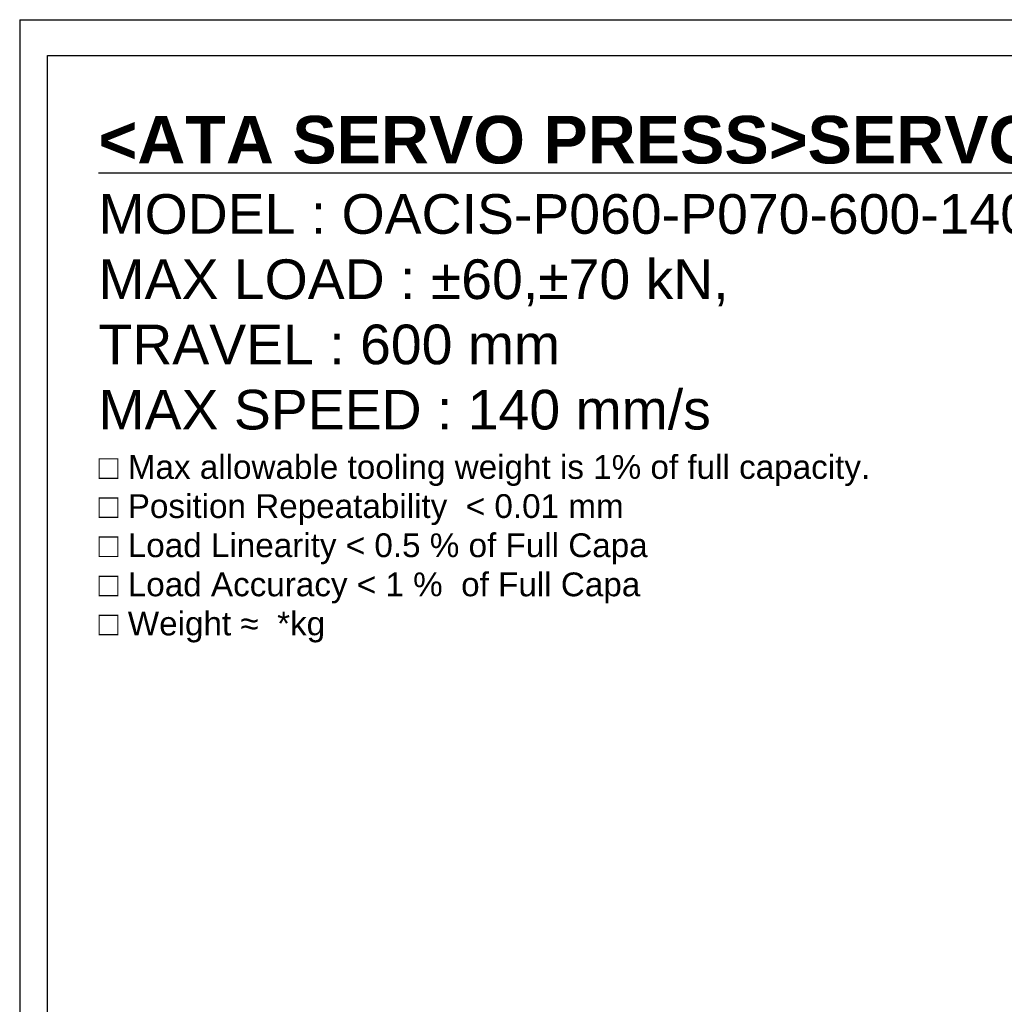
# Model space of a CAD drawing. Extents: x 0 to 2359, y -75 to 1663.
# Tile 4 of 23: x 0 to 695, y 968 to 1663. Entities that reach past the tile are written whole.
import ezdxf

# ---------------------------------------------------------------- set-up
doc = ezdxf.new("R2010")
doc.units = 0
doc.header["$LTSCALE"] = 25.4
doc.layers.get('0').update_dxf_attribs({"linetype": 'CONTINUOUS'})
doc.layers.add('ATA-TEXT', color=7, linetype='CONTINUOUS', lineweight=25)
doc.styles.add('주 문자 (ISO)', font='arial.ttf')

# ---------------------------------------------------------------- blocks, each defined once
blk = doc.blocks.new('ata-Border-A1-002')
at = {"color": 253, "ltscale": 0.5}
for q in [(841, 594), (0, 0)]:
    blk.add_line((0, 594), q, dxfattribs=at)
blk.add_line((7, 585), (834, 585))
at = {"ltscale": 0.5}
blk.add_line((7, 9), (7, 585), dxfattribs=at)

msp = doc.modelspace()

# ---------------------------------------------------------------- block references
at = {"xscale": 2.8, "yscale": 2.8, "zscale": 2.8}
msp.add_blockref('ata-Border-A1-002', (0, 0), dxfattribs=at)

# ---------------------------------------------------------------- texts
at = {"layer": 'ATA-TEXT', "color": 7, "insert": (55.6401678, 1595.2346615), "char_height": 9.8, "width": 1158.900561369, "attachment_point": 1, "line_spacing_factor": 0.987388, "style": '주 문자 (ISO)'}
msp.add_mtext('{\\fArial|b1|i0|c129|p34;\\H3.42860x;\\L<ATA SERVO PRESS>SERVO PRESS>}\\P{\\fArial|b0|i0|c129|p34;\\H2.85705x;MODEL : OACIS-P060-P070-}{\\fArial|b0|i0|c0|p34;\\H2.85705x;6}{\\fArial|b0|i0|c129|p34;\\H2.85705x;00-}{\\fArial|b0|i0|c0|p34;\\H2.85705x;140}{\\fArial|b0|i0|c129|p34;\\H2.85705x;-A}{\\fArial|b0|i0|c0|p34;\\H2.85705x;6V200}\\P{\\fArial|b0|i0|c129|p34;\\H2.85705x;MAX LOAD : ±60,±70 kN,}\\P{\\fArial|b0|i0|c129|p34;\\H2.85705x;TRAVEL : }{\\fArial|b0|i0|c0|p34;\\H2.85705x;6}{\\fArial|b0|i0|c129|p34;\\H2.85705x;00 mm}\\P{\\fArial|b0|i0|c129|p34;\\H2.85705x;MAX SPEED : }{\\fArial|b0|i0|c0|p34;\\H2.85705x;140}{\\fArial|b0|i0|c129|p34;\\H2.85705x; mm/s}\\P{\\fArial|b0|i0|c129|p34;\\H1.71423x;□ Max allowable tooling weight is 1% of full capacity.}\\P{\\fArial|b0|i0|c129|p34;\\H1.71423x;□ Position Repeatability  }{\\fArial|b0|i0|c129|p34;\\H1.71423x;<}{\\fArial|b0|i0|c129|p34;\\H1.71423x; 0.01 mm}\\P{\\fArial|b0|i0|c129|p34;\\H1.71423x;□ Load Linearity }{\\fArial|b0|i0|c129|p34;\\H1.71423x;<}{\\fArial|b0|i0|c129|p34;\\H1.71423x; 0.5 % of Full Capa}\\P{\\fArial|b0|i0|c129|p34;\\H1.71423x;□ Load Accuracy }{\\fArial|b0|i0|c129|p34;\\H1.71423x;<}{\\fArial|b0|i0|c129|p34;\\H1.71423x; 1 %  of Full Capa}\\P{\\fArial|b0|i0|c129|p34;\\H1.71423x;□ Weight }{\\fArial|b0|i0|c0|p34;\\H1.71423x;≈}{\\fArial|b0|i0|c129|p34;\\H1.71423x; }{\\fArial|b0|i0|c0|p34;\\H1.71423x; *}{\\fArial|b0|i0|c129|p34;\\H1.71423x;kg}', dxfattribs=at)

doc.saveas('drawing.dxf')
